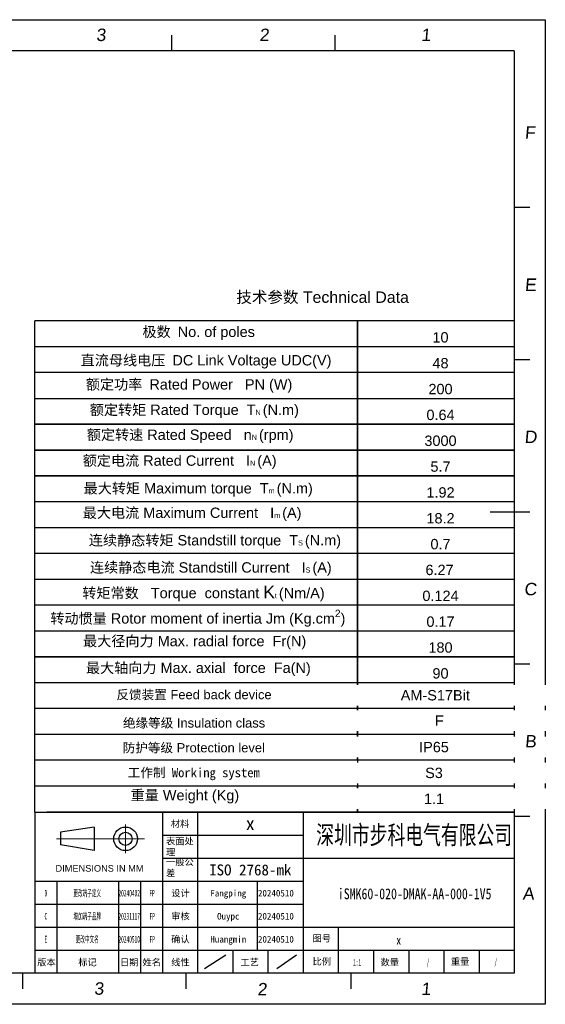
# Model space of a CAD drawing. Header units: millimetres. Extents: x 2798 to 3316, y 1544 to 1917.
# Tile 17 of 17: x 3117 to 3316, y 1544 to 1917. Entities that reach past the tile are written whole.
import ezdxf
from ezdxf.enums import TextEntityAlignment as Align

# ---------------------------------------------------------------- set-up
doc = ezdxf.new("R2010")
doc.units = ezdxf.units.MM
doc.linetypes.add('CENTER', pattern=[0.6, 0.375, -0.075, 0.075, -0.075])
for name, color, linetype in [('01_SOLID', 7, 'Continuous'), ('dimensoin', 7, 'Continuous'), ('RAHMEN025', 7, 'Continuous'), ('图框', 5, 'Continuous'), ('实线', 2, 'Continuous'), ('标注', 4, 'Continuous')]:
    doc.layers.add(name, color=color, linetype=linetype)
doc.layers.add('CENTER', color=1, linetype='CENTER', lineweight=5)
doc.styles.get("Standard").update_dxf_attribs({"font": 'arial_0.ttf'})
doc.styles.add('style1', font='SimSun.ttf', dxfattribs={"height": 5})

# ---------------------------------------------------------------- blocks, each defined once
blk = doc.blocks.new('biaozhuntukuang-08')
for p, q in [((3369.68, -4.99), (3369.68, -41.7)), ((3377.68, -4.99), (3377.68, -41.7)), ((3369.68, -10.24), (3401.68, -10.24)), ((3369.68, -15.48), (3401.68, -15.48)), ((3340.68, -20.73), (3345.68, -20.73)), ((3345.68, -20.73), (3345.68, -41.7)), ((3345.68, -20.73), (3401.68, -20.73)), ((3359.68, -20.73), (3359.68, -41.7)), ((3364.68, -20.73), (3364.68, -41.7)), ((3391.21, -20.73), (3391.21, -36.46)), ((3340.68, -25.97), (3345.68, -25.97)), ((3345.68, -25.97), (3401.68, -25.97)), ((3340.68, -31.21), (3401.68, -31.21)), ((3409.68, -31.21), (3409.68, -41.7)), ((3385.68, -36.46), (3385.68, -41.7)), ((3393.68, -36.46), (3393.68, -41.7)), ((3417.68, -36.46), (3417.68, -41.7)), ((3425.68, -36.46), (3425.68, -41.7)), ((3433.68, -36.46), (3433.68, -41.7)), ((3441.68, -36.46), (3441.68, -41.7))]:
    blk.add_line(p, q)
at = {"layer": 'CENTER'}
for p, q in [((3361.29, -7.84), (3361.29, -14.36)), ((3365.63, -11.1), (3345.56, -11.1))]:
    blk.add_line(p, q, dxfattribs=at)
at = {"layer": '图框'}
for p, q in [((3449.68, 168.32), (3152.68, 168.32)), ((3449.68, 168.32), (3449.68, -41.7)), ((3340.68, -4.99), (3340.68, -41.7)), ((3340.68, -4.99), (3449.68, -4.99)), ((3401.68, -4.99), (3401.68, -41.7)), ((3401.68, -15.48), (3449.68, -15.48)), ((3401.68, -31.21), (3449.68, -31.21)), ((3340.68, -36.46), (3345.68, -36.46)), ((3345.68, -36.46), (3401.68, -36.46)), ((3401.68, -36.46), (3449.68, -36.46)), ((3449.68, -41.7), (3152.68, -41.7))]:
    blk.add_line(p, q, dxfattribs=at)
at = {"layer": '实线'}
for p, q in [((3354.14, -8.41), (3346.51, -9.6)), ((3354.14, -8.41), (3354.14, -13.79)), ((3346.51, -9.6), (3346.51, -12.47)), ((3354.14, -13.79), (3346.51, -12.47))]:
    blk.add_line(p, q, dxfattribs=at)
for radius in [2.69, 1.5]:
    blk.add_circle((3361.29, -11.1), radius, dxfattribs=at)
at = {"layer": '标注', "color": 1}
for p, q in [((3145.61, 175.39), (3456.75, 175.39)), ((3456.75, 175.39), (3456.75, -48.77)), ((3371.72, 171.86), (3371.72, 168.32)), ((3408.85, 171.86), (3408.85, 168.32)), ((3453.22, 132.61), (3449.68, 132.61)), ((3453.22, 97.96), (3449.68, 97.96)), ((3453.22, 63.31), (3444.2, 63.31)), ((3453.22, 28.66), (3449.68, 28.66)), ((3453.22, -5.99), (3449.68, -5.99)), ((3337.83, -41.7), (3337.83, -45.24)), ((3374.96, -41.7), (3374.96, -45.24)), ((3412.55, -41.7), (3412.55, -45.24)), ((3456.75, -48.77), (3145.61, -48.77))]:
    blk.add_line(p, q, dxfattribs=at)
at = {"layer": '标注'}
for p, q in [((3379.28, -40.65), (3384.08, -37.51)), ((3395.66, -40.65), (3400.17, -37.51))]:
    blk.add_line(p, q, dxfattribs=at)
at = {"layer": 'RAHMEN025', "style": 'style1'}
blk.add_text('材料', height=1.5, dxfattribs=at).set_placement((3371.59, -8.44))
at = {"layer": 'RAHMEN025', "char_height": 1.5, "attachment_point": 1, "style": 'style1'}
for s, insert, width in [('表面处理{\\fArial|b0|i0|c0|p34;}', (3370.49, -10.88), 6.2824), ('一般公差', (3370.49, -15.64), 6.2824), ('{\\fArial|b0|i0|c0|p32;DIMENSIONS IN MM}', (3345.36, -17.07), 20.7228)]:
    blk.add_mtext(s, dxfattribs=dict(at, insert=insert, width=width))
at = {"layer": 'RAHMEN025', "style": 'style1', "flags": 4}
for tag, p in [('设计', (3373.77, -23.48)), ('设计人', (3384.66, -23.48)), ('设计日期', (3395.48, -23.48)), ('审核', (3373.77, -28.72)), ('审核人', (3384.66, -28.72)), ('审核日期', (3395.48, -28.72)), ('确认', (3373.77, -33.96)), ('确认人', (3384.66, -33.96)), ('确认日期', (3395.48, -33.96)), ('图号', (3405.93, -33.78)), ('比例', (3405.93, -39.03)), ('重量', (3437.39, -39.06)), ('版本', (3343.3, -39.21)), ('标记', (3352.64, -39.21)), ('日期', (3362.11, -39.21)), ('姓名', (3367.25, -39.21)), ('线性', (3373.77, -39.21)), ('工艺', (3389.51, -39.21)), ('数量', (3421.38, -39.21))]:
    blk.add_attdef(tag, text='', height=1.5, dxfattribs=at).set_placement(p, align=Align.MIDDLE_CENTER)
at = {"layer": 'RAHMEN025', "color": 5, "style": 'style1', "width": 0.8, "flags": 4}
blk.add_attdef('PARTNUMBER', text='', height=2.12, dxfattribs=at).set_placement((3423.42, -34.16), align=Align.MIDDLE_CENTER)
at = {"layer": '图框', "style": 'style1', "width": 0.5, "flags": 4}
for tag, p in [('MATERIAL', (3389.65, -7.62)), ('SURFACE', (3389.65, -12.97)), ('GENERAL-TOLERANCE', (3389.65, -18.18)), ('VERSION3', (3343.16, -23.48)), ('MARK3', (3352.56, -23.48)), ('DATE3', (3362.12, -23.48)), ('NAME3', (3367.31, -23.48)), ('VERSION2', (3343.16, -28.72)), ('MARK2', (3352.56, -28.72)), ('DATE2', (3362.12, -28.72)), ('NAME2', (3367.35, -28.72)), ('VERSION1', (3343.16, -33.96)), ('MARK1', (3352.56, -33.96)), ('DATE1', (3362.12, -33.96)), ('NAME1', (3367.35, -33.96)), ('SCALE', (3413.95, -39.21)), ('QUANTITY', (3430.07, -39.21)), ('WEIGHT', (3445.5, -39.08))]:
    blk.add_attdef(tag, text='', height=1.5, dxfattribs=at).set_placement(p, align=Align.MIDDLE_CENTER)
at = {"layer": '图框', "style": 'style1'}
for tag, width, p in [('深圳步进科技有限公司', 0.6, (3426.93, -10.11)), ('PARTNAME', 0.8, (3427.04, -23.57))]:
    blk.add_attdef(tag, text='', height=4.24, dxfattribs=dict(at, width=width)).set_placement(p, align=Align.MIDDLE)
at = {"layer": '标注', "color": 1, "oblique": 5}
for s, p in [('3', (3354.6, 170.53)), ('2', (3391.73, 170.53)), ('1', (3428.5, 170.53)), ('F', (3452.06, 148.3)), ('E', (3452.06, 113.65)), ('D', (3451.99, 79)), ('C', (3451.93, 44.35)), ('B', (3452.09, 9.7)), ('A', (3451.58, -24.95)), ('3', (3354.13, -46.59)), ('2', (3391.25, -46.74)), ('1', (3428.5, -46.68))]:
    blk.add_text(s, height=2.83, dxfattribs=at).set_placement(p)

msp = doc.modelspace()

# ---------------------------------------------------------------- linework, layer by layer
at = {"color": 1}
for p, q in [((3123.13, 1617), (3123.13, 1803.2)), ((3123.13, 1773.8), (3123.13, 1803.2)), ((3245.28, 1803.2), (3245.28, 1617))]:
    msp.add_line(p, q, dxfattribs=at)
at = {"layer": '01_SOLID', "color": 3}
for p, q in [((3245.28, 1793.4), (3245.28, 1803.2)), ((3245.28, 1783.6), (3245.28, 1793.4)), ((3245.28, 1773.8), (3245.28, 1783.6)), ((3245.28, 1764), (3245.28, 1773.8)), ((3245.28, 1754.2), (3245.28, 1764)), ((3245.28, 1744.4), (3245.28, 1754.2)), ((3245.28, 1724.8), (3245.28, 1744.4)), ((3245.28, 1705.2), (3245.28, 1724.8)), ((3245.28, 1695.4), (3245.28, 1705.2)), ((3245.28, 1695.4), (3245.28, 1705.2)), ((3245.28, 1685.6), (3245.28, 1695.4)), ((3245.28, 1685.6), (3245.28, 1695.4)), ((3245.28, 1675.8), (3245.28, 1685.6)), ((3245.28, 1675.8), (3245.28, 1685.6)), ((3245.28, 1666), (3245.28, 1675.8)), ((3245.28, 1636.6), (3245.28, 1675.8)), ((3245.28, 1617), (3245.28, 1626.8))]:
    msp.add_line(p, q, dxfattribs=at)
at = {"layer": '01_SOLID', "color": 2}
for p, q in [((3123.13, 1773.8), (3304.65, 1773.8)), ((3123.13, 1764), (3304.65, 1764)), ((3123.13, 1754.2), (3304.65, 1754.2)), ((3123.13, 1744.4), (3304.65, 1744.4))]:
    msp.add_line(p, q, dxfattribs=at)
at = {"layer": 'dimensoin', "color": 2, "lineweight": 25}
for p, q in [((3304.65, 1803.2), (3123.13, 1803.2)), ((3304.65, 1793.4), (3123.13, 1793.4)), ((3304.65, 1783.6), (3123.13, 1783.6)), ((3304.65, 1764), (3123.13, 1764)), ((3304.65, 1764), (3123.13, 1764)), ((3304.65, 1764), (3123.13, 1764)), ((3304.65, 1764), (3123.13, 1764)), ((3304.65, 1764), (3123.13, 1764)), ((3304.65, 1764), (3123.13, 1764)), ((3304.65, 1764), (3123.13, 1764)), ((3304.65, 1754.2), (3123.13, 1754.2)), ((3304.65, 1754.2), (3123.13, 1754.2)), ((3304.65, 1754.2), (3123.13, 1754.2)), ((3304.65, 1754.2), (3123.13, 1754.2)), ((3304.65, 1744.4), (3123.13, 1744.4)), ((3304.65, 1744.4), (3123.13, 1744.4)), ((3304.65, 1734.6), (3123.13, 1734.6)), ((3304.65, 1724.8), (3123.13, 1724.8)), ((3304.65, 1715), (3123.13, 1715)), ((3304.65, 1705.2), (3123.13, 1705.2)), ((3304.65, 1705.2), (3123.13, 1705.2)), ((3304.65, 1695.4), (3123.13, 1695.4)), ((3304.65, 1685.6), (3123.13, 1685.6)), ((3304.65, 1675.8), (3123.13, 1675.8)), ((3304.65, 1675.8), (3123.13, 1675.8)), ((3304.65, 1675.8), (3123.13, 1675.8)), ((3123.13, 1675.8), (3304.65, 1675.8)), ((3123.13, 1675.8), (3304.65, 1675.8)), ((3304.65, 1675.8), (3123.13, 1675.8)), ((3304.65, 1666), (3123.13, 1666)), ((3304.65, 1666), (3123.13, 1666)), ((3304.65, 1656.2), (3123.13, 1656.2)), ((3304.65, 1656.2), (3123.13, 1656.2)), ((3304.65, 1656.2), (3123.13, 1656.2)), ((3304.65, 1656.2), (3123.13, 1656.2)), ((3304.65, 1656.2), (3123.13, 1656.2)), ((3304.65, 1656.2), (3123.13, 1656.2)), ((3304.65, 1656.2), (3123.13, 1656.2)), ((3304.65, 1656.2), (3123.13, 1656.2)), ((3304.65, 1646.4), (3123.13, 1646.4)), ((3304.65, 1636.6), (3123.13, 1636.6)), ((3304.65, 1636.6), (3123.13, 1636.6)), ((3304.65, 1636.6), (3123.13, 1636.6)), ((3304.65, 1636.6), (3123.13, 1636.6)), ((3304.65, 1636.6), (3123.13, 1636.6)), ((3304.65, 1636.6), (3123.13, 1636.6)), ((3304.65, 1636.6), (3123.13, 1636.6)), ((3304.65, 1636.6), (3123.13, 1636.6)), ((3304.65, 1626.8), (3123.13, 1626.8)), ((3304.65, 1617), (3127.68, 1617))]:
    msp.add_line(p, q, dxfattribs=at)

# ---------------------------------------------------------------- block references
at = {"layer": '标注'}
ref = msp.add_blockref('biaozhuntukuang-08', (-2440.34, 1625.31), dxfattribs=dict(at, xscale=1.665369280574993, yscale=1.665369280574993, zscale=1.665369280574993))
ref.add_attrib('PARTNAME', 'iSMK60-020-DMAK-AA-000-1V5', dxfattribs={"layer": '图框', "height": 4.112, "style": 'style1', "width": 0.8}).set_placement((3266.95, 1586.07), align=Align.MIDDLE)
ref.add_attrib('比例', '比例', dxfattribs={"layer": 'RAHMEN025', "height": 2.498, "style": 'style1'}).set_placement((3231.79, 1560.32), align=Align.MIDDLE_CENTER)
ref.add_attrib('图号', '图号', dxfattribs={"layer": 'RAHMEN025', "height": 2.498, "style": 'style1'}).set_placement((3231.79, 1569.06), align=Align.MIDDLE_CENTER)
ref.add_attrib('VERSION1', 'E', dxfattribs={"layer": '图框', "height": 2.66, "style": 'style1', "width": 0.5}).set_placement((3127.26, 1568.75), align=Align.MIDDLE_CENTER)
ref.add_attrib('版本', '版本', dxfattribs={"layer": 'RAHMEN025', "height": 2.498, "style": 'style1'}).set_placement((3127.48, 1560.02), align=Align.MIDDLE_CENTER)
ref.add_attrib('NAME1', 'FP', dxfattribs={"layer": '图框', "height": 2.498, "style": 'style1', "width": 0.5}).set_placement((3167.54, 1568.75), align=Align.MIDDLE_CENTER)
ref.add_attrib('DATE1', '20240510', dxfattribs={"layer": '图框', "height": 2.498, "style": 'style1', "width": 0.5}).set_placement((3158.83, 1568.75), align=Align.MIDDLE_CENTER)
ref.add_attrib('日期', '日期', dxfattribs={"layer": 'RAHMEN025', "height": 2.498, "style": 'style1'}).set_placement((3158.81, 1560.02), align=Align.MIDDLE_CENTER)
ref.add_attrib('确认', '确认', dxfattribs={"layer": 'RAHMEN025', "height": 2.498, "style": 'style1'}).set_placement((3178.23, 1568.75), align=Align.MIDDLE_CENTER)
ref.add_attrib('PARTNUMBER', 'x', dxfattribs={"layer": 'RAHMEN025', "color": 5, "height": 3.53, "style": 'style1', "width": 0.8}).set_placement((3260.91, 1568.42), align=Align.MIDDLE_CENTER)
ref.add_attrib('数量', '数量', dxfattribs={"layer": 'RAHMEN025', "height": 2.498, "style": 'style1'}).set_placement((3257.52, 1560.02), align=Align.MIDDLE_CENTER)
ref.add_attrib('QUANTITY', '/', dxfattribs={"layer": '图框', "height": 2.5, "style": 'style1', "width": 0.5}).set_placement((3271.99, 1560.02), align=Align.MIDDLE_CENTER)
ref.add_attrib('深圳步进科技有限公司', '深圳市步科电气有限公司', dxfattribs={"layer": '图框', "height": 7.0659, "style": 'style1', "width": 0.7}).set_placement((3266.77, 1608.48), align=Align.MIDDLE)
ref.add_attrib('MARK1', '更改中文名', dxfattribs={"layer": '图框', "height": 2.498, "style": 'style1', "width": 0.5}).set_placement((3142.92, 1568.75), align=Align.MIDDLE_CENTER)
ref.add_attrib('标记', '标记', dxfattribs={"layer": 'RAHMEN025', "height": 2.498, "style": 'style1'}).set_placement((3143.04, 1560.02), align=Align.MIDDLE_CENTER)
ref.add_attrib('姓名', '姓名', dxfattribs={"layer": 'RAHMEN025', "height": 2.498, "style": 'style1'}).set_placement((3167.37, 1560.02), align=Align.MIDDLE_CENTER)
ref.add_attrib('审核', '审核', dxfattribs={"layer": 'RAHMEN025', "height": 2.498, "style": 'style1'}).set_placement((3178.23, 1577.48), align=Align.MIDDLE_CENTER)
ref.add_attrib('设计', '设计', dxfattribs={"layer": 'RAHMEN025', "height": 2.498, "style": 'style1'}).set_placement((3178.23, 1586.22), align=Align.MIDDLE_CENTER)
ref.add_attrib('确认人', 'Huangmin', dxfattribs={"layer": 'RAHMEN025', "height": 2.498, "style": 'style1'}).set_placement((3196.36, 1568.75), align=Align.MIDDLE_CENTER)
ref.add_attrib('审核人', 'Ouypc', dxfattribs={"layer": 'RAHMEN025', "height": 2.498, "style": 'style1'}).set_placement((3196.36, 1577.48), align=Align.MIDDLE_CENTER)
ref.add_attrib('VERSION2', 'C', dxfattribs={"layer": '图框', "height": 2.5, "style": 'style1', "width": 0.5}).set_placement((3127.26, 1577.48), align=Align.MIDDLE_CENTER)
ref.add_attrib('NAME2', 'FP', dxfattribs={"layer": '图框', "height": 2.498, "style": 'style1', "width": 0.5}).set_placement((3167.54, 1577.48), align=Align.MIDDLE_CENTER)
ref.add_attrib('DATE2', '20231117', dxfattribs={"layer": '图框', "height": 2.498, "style": 'style1', "width": 0.5}).set_placement((3158.83, 1577.48), align=Align.MIDDLE_CENTER)
ref.add_attrib('MARK2', '增加端子品牌', dxfattribs={"layer": '图框', "height": 2.498, "style": 'style1', "width": 0.5}).set_placement((3142.92, 1577.48), align=Align.MIDDLE_CENTER)
ref.add_attrib('VERSION3', 'D', dxfattribs={"layer": '图框', "height": 2.5, "style": 'style1', "width": 0.5}).set_placement((3127.26, 1586.22), align=Align.MIDDLE_CENTER)
ref.add_attrib('NAME3', 'FP', dxfattribs={"layer": '图框', "height": 2.498, "style": 'style1', "width": 0.5}).set_placement((3167.47, 1586.22), align=Align.MIDDLE_CENTER)
ref.add_attrib('DATE3', '20240402', dxfattribs={"layer": '图框', "height": 2.498, "style": 'style1', "width": 0.5}).set_placement((3158.83, 1586.22), align=Align.MIDDLE_CENTER)
ref.add_attrib('MARK3', '更改端子定义', dxfattribs={"layer": '图框', "height": 2.498, "style": 'style1', "width": 0.5}).set_placement((3142.92, 1586.22), align=Align.MIDDLE_CENTER)
ref.add_attrib('MATERIAL', 'x', dxfattribs={"layer": '图框', "height": 5, "style": 'style1'}).set_placement((3204.68, 1612.63), align=Align.MIDDLE_CENTER)
ref.add_attrib('GENERAL-TOLERANCE', 'ISO 2768-mk', dxfattribs={"layer": '图框', "height": 4.1634, "style": 'style1'}).set_placement((3204.68, 1595.04), align=Align.MIDDLE_CENTER)
ref.add_attrib('工艺', '工艺', dxfattribs={"layer": 'RAHMEN025', "height": 2.498, "style": 'style1'}).set_placement((3204.45, 1560.02), align=Align.MIDDLE_CENTER)
ref.add_attrib('确认日期', '20240510', dxfattribs={"layer": 'RAHMEN025', "height": 2.498, "style": 'style1'}).set_placement((3214.39, 1568.75), align=Align.MIDDLE_CENTER)
ref.add_attrib('审核日期', '20240510', dxfattribs={"layer": 'RAHMEN025', "height": 2.498, "style": 'style1'}).set_placement((3214.39, 1577.48), align=Align.MIDDLE_CENTER)
ref.add_attrib('SCALE', '1:1', dxfattribs={"layer": '图框', "height": 2.498, "style": 'style1', "width": 0.5}).set_placement((3245.15, 1560.02), align=Align.MIDDLE_CENTER)
ref.add_attrib('重量', '重量', dxfattribs={"layer": 'RAHMEN025', "height": 2.498, "style": 'style1'}).set_placement((3284.18, 1560.27), align=Align.MIDDLE_CENTER)
ref.add_attrib('WEIGHT', '/', dxfattribs={"layer": '图框', "height": 2.5, "style": 'style1', "width": 0.5}).set_placement((3297.69, 1560.23), align=Align.MIDDLE_CENTER)
ref.add_attrib('设计人', 'Fangping', dxfattribs={"layer": 'RAHMEN025', "height": 2.498, "style": 'style1'}).set_placement((3196.36, 1586.22), align=Align.MIDDLE_CENTER)
ref.add_attrib('设计日期', '20240510', dxfattribs={"layer": 'RAHMEN025', "height": 2.498, "style": 'style1'}).set_placement((3214.39, 1586.22), align=Align.MIDDLE_CENTER)
ref.add_attrib('线性', '线性', dxfattribs={"layer": 'RAHMEN025', "height": 2.498, "style": 'style1'}).set_placement((3178.23, 1560.02), align=Align.MIDDLE_CENTER)

# ---------------------------------------------------------------- texts
at = {"layer": '01_SOLID', "insert": (3232.08, 1811.96), "char_height": 4.312, "width": 172.48, "attachment_point": 5}
msp.add_mtext('{\\C3;技术参数 Technical Data}', dxfattribs=at)
at = {"layer": '01_SOLID', "color": 3, "attachment_point": 5}
for s, insert, char_height, width in [('{\\fSimSun|b0|i0|c134|p2;极数 }No. of poles', (3185.14, 1798.47), 3.92, 195.7861), ('10', (3276.74, 1796.94), 3.92, 195.7861), ('{\\fSimSun|b0|i0|c134|p2;直流母线电压 }DC Link Voltage UDC(V)', (3187.94, 1787.69), 3.92, 276.8522), ('48', (3276.74, 1787.14), 3.92, 195.7861), ('{\\fSimSun|b0|i0|c134|p2;额定功率 }Rated Power   PN (W)', (3181.51, 1778.54), 3.92, 195.7861), ('200', (3276.74, 1777.34), 3.92, 195.7861), ('额定转矩 Rated Torque  T{\\H0.5x;N }(N.m)', (3183.5, 1768.9), 3.92, 195.7861), ('0.64', (3276.74, 1767.54), 3.92, 195.7861), ('额定转速 Rated Speed   n{\\H0.5x;N }(rpm)', (3181.91, 1759.45), 3.92, 195.7861), ('3000', (3276.74, 1757.74), 3.92, 195.7861), ('额定电流 Rated Current   I{\\H0.5x;N }(A)', (3177.94, 1749.65), 3.92, 195.7861), ('5.7', (3276.74, 1747.94), 3.92, 195.7861), ('最大转矩 Maximum torque  T{\\H0.5x;m }(N.m)', (3184.96, 1739.15), 3.92, 195.7861), ('1.92', (3276.74, 1738.14), 3.92, 195.7861), ('最大电流 Maximum Current   I{\\H0.5x;m }(A)', (3182.66, 1729.87), 3.92, 195.7861), ('18.2', (3276.74, 1728.34), 3.92, 195.7861), ('连续静态转矩 Standstill torque  T{\\H0.5002x;S \\H1.999x;(N.m)}', (3191.3, 1719.44), 3.92, 195.7861), ('0.7', (3276.74, 1718.54), 3.92, 195.7861), ('连续静态电流 Standstill Current   I{\\H0.5002x;S\\H0.9996x; }(A)', (3189.74, 1709.14), 3.92, 195.7861), ('6.27', (3276.37, 1708.76), 3.92, 195.7861), ('转矩常数   Torque  constant {\\H1.2x;K\\H0.4167x;t \\H2x;(Nm/A)}', (3186.96, 1699.83), 3.92, 195.7861), ('0.124', (3276.74, 1698.94), 3.92, 195.7861), ('\\A1;转动惯量 Rotor moment of inertia Jm (Kg.cm{\\H0.7x;\\S2^  ;\\H1.429x;)}', (3184.83, 1690.4), 3.92, 195.7861), ('0.17', (3276.74, 1689.14), 3.92, 195.7861), ('最大径向力 Max. radial force  Fr(N)', (3183.62, 1681.23), 3.92, 195.7861), ('180', (3276.74, 1679.34), 3.92, 195.7861), ('最大轴向力 Max. axial  force  Fa(N)', (3185.01, 1671.07), 3.92, 195.7861), ('90', (3276.74, 1669.54), 3.92, 195.7861), ('反馈装置 Feed back device', (3183.38, 1661.3), 3.5, 80.5), ('绝缘等级 Insulation class', (3183.38, 1650.56), 3.5, 80.5), ('防护等级 Protection level', (3183.29, 1641.17), 3.5, 80.5), ('{\\f宋体|b0|i0|c134|p2;工作制 \\fSimSun|b0|i0|c134|p2;Working system}', (3183.29, 1631.37), 3.5, 80.5), ('重量 Weight (Kg)', (3179.92, 1622.78), 3.92, 195.7861)]:
    msp.add_mtext(s, dxfattribs=dict(at, insert=insert, char_height=char_height, width=width))

# ---------------------------------------------------------------- next in the draw order: texts
at = {"layer": '01_SOLID', "color": 3, "char_height": 3.92, "width": 195.7861, "attachment_point": 5, "bg_fill": 2}
for s, insert in [('AM-S17Bit', (3274.77, 1661.24)), ('F', (3276.31, 1651.66)), ('IP65', (3274.27, 1641.6)), ('S3', (3274.27, 1631.8)), ('1.1', (3274.27, 1622))]:
    msp.add_mtext(s, dxfattribs=dict(at, insert=insert))

doc.saveas('drawing.dxf')
